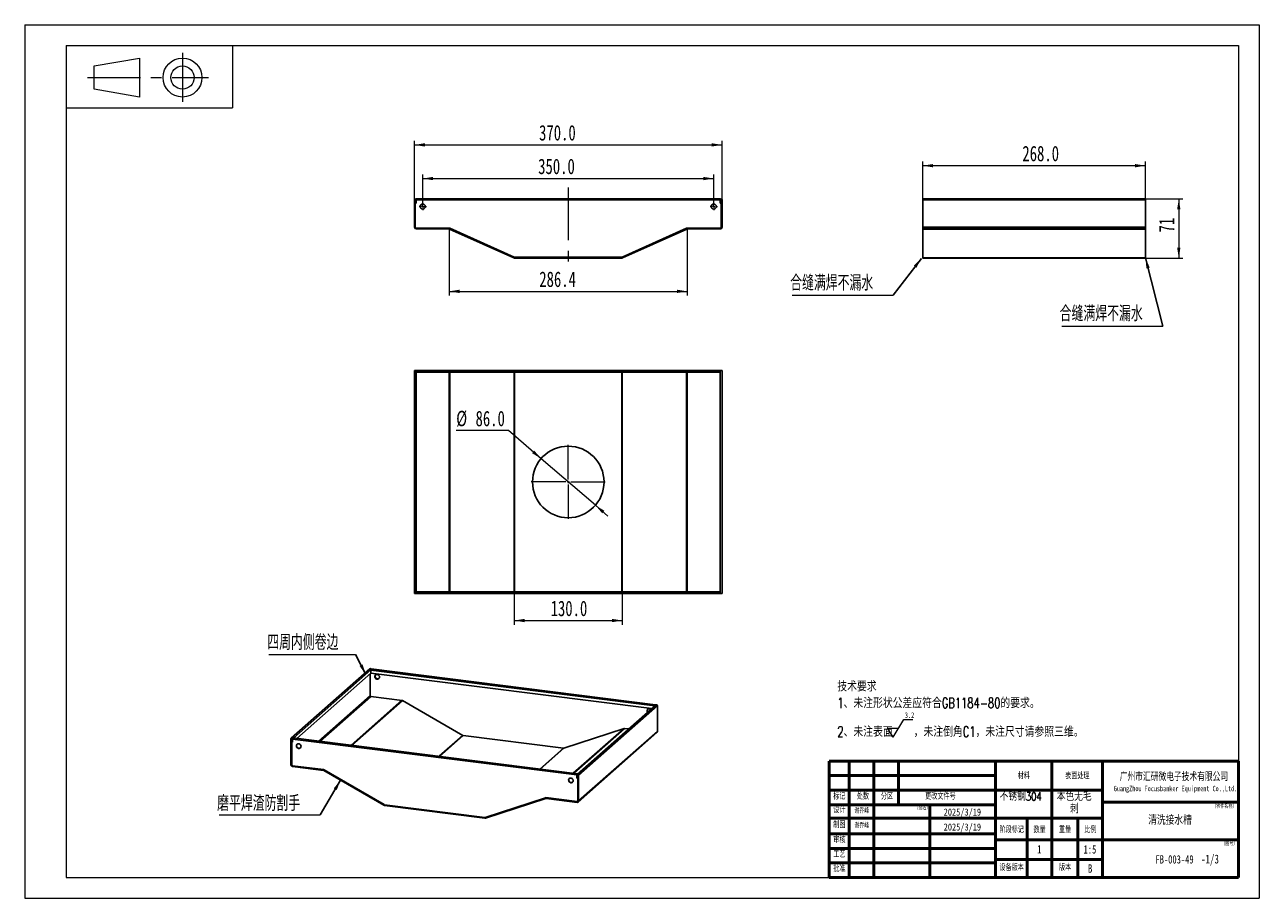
# Model space of a CAD drawing. Header units: millimetres. Extents: x 0 to 297, y 0 to 210.
import ezdxf

# ---------------------------------------------------------------- set-up
doc = ezdxf.new("R2010")
doc.units = ezdxf.units.MM
doc.linetypes.add('CENTERX2', pattern=[20.32, 12.7, -2.54, 2.54, -2.54])
doc.styles.add('SLDTEXTSTYLE0', font='TXT', dxfattribs={"width": 0.7, "bigfont": 'bigfont'})
doc.styles.add('SLDTEXTSTYLE1', font='TXT', dxfattribs={"width": 0.7})
doc.styles.add('SLDTEXTSTYLE2', font='TXT', dxfattribs={"width": 0.75, "bigfont": 'bigfont'})
doc.styles.add('SLDTEXTSTYLE3', font='TXT', dxfattribs={"width": 0.75})
doc.dimstyles.new('SLDDIMSTYLE0', dxfattribs={"dimtxt": 3.950146, "dimasz": 2.5, "dimexe": 0, "dimexo": 0.0625, "dimgap": 0.987537, "dimtad": 2, "dimdec": 1, "dimlfac": 5, "dimrnd": 1e-09, "dimzin": 4, "dimdsep": 46, "dimtxsty": 'SLDTEXTSTYLE1', "dimsah": 1, "dimcen": 0.09, "dimadec": 0, "dimazin": 1, "dimtfac": 1, "dimtofl": 0, "dimtmove": 0, "dimatfit": 3, "dimfxl": 0, "dimfrac": 2, "dimtolj": 1, "dimtzin": 12, "dimarcsym": 0})
doc.dimstyles.new('SLDDIMSTYLE1', dxfattribs={"dimtxt": 3.950146, "dimasz": 2.5, "dimexe": 0, "dimexo": 0.0625, "dimgap": 0.987537, "dimtad": 2, "dimdec": 1, "dimlfac": 5, "dimrnd": 1e-09, "dimzin": 12, "dimdsep": 46, "dimtxsty": 'SLDTEXTSTYLE1', "dimsah": 1, "dimcen": 0.09, "dimadec": 0, "dimazin": 3, "dimtfac": 1, "dimtofl": 0, "dimtmove": 0, "dimatfit": 3, "dimfxl": 0, "dimfrac": 2, "dimtolj": 1, "dimtzin": 12, "dimarcsym": 0})
doc.dimstyles.new('SLDDIMSTYLE2', dxfattribs={"dimtxt": 3.950146, "dimasz": 2.5, "dimexe": 0, "dimexo": 0.0625, "dimgap": 0.987537, "dimtad": 0, "dimtih": 1, "dimtoh": 1, "dimdec": 1, "dimlfac": 5, "dimrnd": 1e-09, "dimzin": 4, "dimdsep": 46, "dimtxsty": 'SLDTEXTSTYLE1', "dimsah": 1, "dimcen": 0, "dimadec": 0, "dimazin": 1, "dimtfac": 1, "dimtmove": 0, "dimatfit": 3, "dimfxl": 0, "dimfrac": 2, "dimtolj": 1, "dimtzin": 12, "dimarcsym": 0})
doc.dimstyles.new('SLDDIMSTYLE3', dxfattribs={"dimtxt": 3.950146, "dimasz": 2.5, "dimexe": 0, "dimexo": 0.0625, "dimgap": 0.987537, "dimtad": 2, "dimdec": 0, "dimlfac": 5, "dimrnd": 1e-09, "dimzin": 12, "dimdsep": 46, "dimtxsty": 'SLDTEXTSTYLE1', "dimsah": 1, "dimcen": 0.09, "dimadec": 0, "dimazin": 3, "dimtfac": 1, "dimtofl": 0, "dimtmove": 0, "dimatfit": 3, "dimfxl": 0, "dimfrac": 2, "dimtolj": 1, "dimtzin": 12, "dimarcsym": 0})
doc.dimstyles.new('SLDDIMSTYLE4', dxfattribs={"dimtxt": 0.18, "dimasz": 2.5, "dimexe": 0, "dimexo": 0.0625, "dimgap": 0, "dimtad": 0, "dimtih": 1, "dimtoh": 1, "dimdec": 0, "dimrnd": 1e-09, "dimzin": 0, "dimdsep": 46, "dimtxsty": 'Standard', "dimsah": 1, "dimcen": 0.09, "dimadec": 0, "dimazin": 0, "dimtfac": 2.5, "dimtdec": 0, "dimtofl": 0, "dimtmove": 0, "dimatfit": 3, "dimfxl": 0, "dimfrac": 2, "dimtolj": 1, "dimtzin": 0, "dimarcsym": 0})

# ---------------------------------------------------------------- blocks, each defined once
blk = doc.blocks.new('SW_NOTE_0')
at = {"color": 0, "linetype": 'Continuous', "lineweight": 0}
for p, q in [((13.44, -10.29), (12.17, -8.15)), ((14.7, -8.15), (12.17, -8.15)), ((13.44, -10.29), (15.97, -6.01)), ((15.97, -6.01), (18.2, -6.01))]:
    blk.add_line(p, q, dxfattribs=at)
at = {"color": 0, "linetype": 'Continuous', "lineweight": 0, "attachment_point": 1}
for s, insert, char_height, style in [('技术要求', (0, 3.22), 2.5, 'SLDTEXTSTYLE0'), ('1、未注形状公差应符合GB1184-80的要求。', (0, -0.78), 2.5, 'SLDTEXTSTYLE0'), ('3.2', (16.24, -4.3), 1.323, 'SLDTEXTSTYLE1'), ('2、未注表面', (0, -7.68), 2.5, 'SLDTEXTSTYLE0'), ('，未注倒角C1，未注尺寸请参照三维。', (18.36, -7.68), 2.5, 'SLDTEXTSTYLE0')]:
    blk.add_mtext(s, dxfattribs=dict(at, insert=insert, char_height=char_height, style=style))
blk = doc.blocks.new('SW_NOTE_0_1')
at = {"color": 0, "linetype": 'Continuous', "lineweight": 0, "char_height": 2, "attachment_point": 2, "style": 'SLDTEXTSTYLE2'}
for s, insert in [('本色无毛', (5.25, 2.58)), ('刺', (5.31, -0.42))]:
    blk.add_mtext(s, dxfattribs=dict(at, insert=insert))
blk = doc.blocks.new('SW_NOTE_0_2')
at = {"color": 0, "linetype": 'Continuous', "lineweight": 0, "attachment_point": 2}
for s, insert, char_height, style in [('广州市汇研微电子技术有限公司', (16.21, 2.45), 1.9, 'SLDTEXTSTYLE0'), ('GuangZhou Focusbanker Equipment Co.,Ltd.', (16.58, -0.62), 1.3, 'SLDTEXTSTYLE1')]:
    blk.add_mtext(s, dxfattribs=dict(at, insert=insert, char_height=char_height, style=style))
blk = doc.blocks.new('_D')
at = {"color": 7, "linetype": 'Continuous', "lineweight": 0}
for p, q in [((95.76, 167.2), (95.76, 174.02)), ((95.76, 173.02), (165.76, 173.02)), ((165.76, 167.2), (165.76, 174.02))]:
    blk.add_line(p, q, dxfattribs=at)
at = {"color": 7, "linetype": 'Continuous', "lineweight": 18}
for points in [[(95.76, 173.02), (98.26, 172.62), (98.26, 173.42)], [(165.76, 173.02), (163.26, 173.42), (163.26, 172.62)]]:
    blk.add_solid(points, dxfattribs=at)
at = {"color": 7, "linetype": 'Continuous', "lineweight": 18, "insert": (123.52, 177.8), "char_height": 3.704, "attachment_point": 1, "style": 'SLDTEXTSTYLE1'}
blk.add_mtext('350.0', dxfattribs=at)
blk = doc.blocks.new('_D_1')
at = {"color": 7, "linetype": 'Continuous', "lineweight": 0}
for p, q in [((93.76, 167.9), (93.76, 182.11)), ((167.76, 167.9), (167.76, 182.11)), ((93.76, 181.11), (167.76, 181.11))]:
    blk.add_line(p, q, dxfattribs=at)
at = {"color": 7, "linetype": 'Continuous', "lineweight": 18}
for points in [[(93.76, 181.11), (96.26, 180.71), (96.26, 181.51)], [(167.76, 181.11), (165.26, 181.51), (165.26, 180.71)]]:
    blk.add_solid(points, dxfattribs=at)
at = {"color": 7, "linetype": 'Continuous', "lineweight": 18, "insert": (123.74, 185.88), "char_height": 3.704, "attachment_point": 1, "style": 'SLDTEXTSTYLE1'}
blk.add_mtext('370.0', dxfattribs=at)
blk = doc.blocks.new('_D_2')
at = {"color": 7, "linetype": 'Continuous', "lineweight": 0}
for p, q in [((102.12, 160.9), (102.12, 144.9)), ((159.4, 160.9), (159.4, 144.9)), ((102.12, 145.9), (159.4, 145.9))]:
    blk.add_line(p, q, dxfattribs=at)
at = {"color": 7, "linetype": 'Continuous', "lineweight": 18}
for points in [[(102.12, 145.9), (104.62, 145.5), (104.62, 146.3)], [(159.4, 145.9), (156.9, 146.3), (156.9, 145.5)]]:
    blk.add_solid(points, dxfattribs=at)
at = {"color": 7, "linetype": 'Continuous', "lineweight": 18, "insert": (123.79, 150.67), "char_height": 3.704, "attachment_point": 1, "style": 'SLDTEXTSTYLE1'}
blk.add_mtext('286.4', dxfattribs=at)
blk = doc.blocks.new('SW_CENTERMARKSYMBOL_0')
at = {"color": 0, "linetype": 'Continuous', "lineweight": 18}
for p, q in [((-0.6, 0), (-0.9, 0)), ((0, 0), (-0.3, 0)), ((0, 0.6), (0, 0.9)), ((0, 0), (0, 0.3)), ((0, 0), (0, -0.3)), ((0, 0), (0.3, 0)), ((0.6, 0), (0.9, 0)), ((0, -0.6), (0, -0.9))]:
    blk.add_line(p, q, dxfattribs=at)
blk = doc.blocks.new('SW_CENTERMARKSYMBOL_1')
at = {"color": 0, "linetype": 'Continuous', "lineweight": 18}
for p, q in [((-0.6, 0), (-0.9, 0)), ((0, 0), (-0.3, 0)), ((0, 0.6), (0, 0.9)), ((0, 0), (0, 0.3)), ((0, 0), (0, -0.3)), ((0, 0), (0.3, 0)), ((0.6, 0), (0.9, 0)), ((0, -0.6), (0, -0.9))]:
    blk.add_line(p, q, dxfattribs=at)
blk = doc.blocks.new('_D_3')
at = {"color": 7, "linetype": 'Continuous', "lineweight": 0}
for p, q in [((116.37, 112.42), (103.81, 112.42)), ((124.23, 105.68), (116.37, 112.42)), ((137.29, 94.48), (124.23, 105.68)), ((137.29, 94.48), (140.32, 91.88))]:
    blk.add_line(p, q, dxfattribs=at)
at = {"color": 7, "linetype": 'Continuous', "lineweight": 18}
for points in [[(124.23, 105.68), (122.59, 107.61), (122.07, 107)], [(137.29, 94.48), (138.93, 92.55), (139.45, 93.16)]]:
    blk.add_solid(points, dxfattribs=at)
at = {"color": 7, "linetype": 'Continuous', "lineweight": 18, "char_height": 3.704, "attachment_point": 1, "style": 'SLDTEXTSTYLE1'}
for s, insert in [('%%c', (103.81, 117.19)), ('86.0', (108.46, 117.19))]:
    blk.add_mtext(s, dxfattribs=dict(at, insert=insert))
blk = doc.blocks.new('_D_4')
at = {"color": 7, "linetype": 'Continuous', "lineweight": 0}
for p, q in [((117.76, 73.28), (117.76, 65.77)), ((143.76, 73.28), (143.76, 65.77)), ((117.76, 66.77), (143.76, 66.77))]:
    blk.add_line(p, q, dxfattribs=at)
at = {"color": 7, "linetype": 'Continuous', "lineweight": 18}
for points in [[(117.76, 66.77), (120.26, 66.37), (120.26, 67.17)], [(143.76, 66.77), (141.26, 67.17), (141.26, 66.37)]]:
    blk.add_solid(points, dxfattribs=at)
at = {"color": 7, "linetype": 'Continuous', "lineweight": 18, "insert": (126.52, 71.54), "char_height": 3.704, "attachment_point": 1, "style": 'SLDTEXTSTYLE1'}
blk.add_mtext('130.0', dxfattribs=at)
blk = doc.blocks.new('SW_CENTERMARKSYMBOL_2')
at = {"color": 0, "linetype": 'Continuous', "lineweight": 18}
for p, q in [((0, 0.6), (0, 8.9)), ((-0.6, 0), (-8.9, 0)), ((0, 0), (-0.3, 0)), ((0, 0), (0, 0.3)), ((0, 0), (0, -0.3)), ((0, 0), (0.3, 0)), ((0.6, 0), (8.9, 0)), ((0, -0.6), (0, -8.9))]:
    blk.add_line(p, q, dxfattribs=at)
blk = doc.blocks.new('_D_5')
at = {"color": 7, "linetype": 'Continuous', "lineweight": 0}
for p, q in [((216.03, 153.93), (216.03, 177.11)), ((269.63, 176.11), (216.03, 176.11)), ((269.63, 153.93), (269.63, 177.11))]:
    blk.add_line(p, q, dxfattribs=at)
at = {"color": 7, "linetype": 'Continuous', "lineweight": 18}
for points in [[(216.03, 176.11), (218.53, 175.71), (218.53, 176.51)], [(269.63, 176.11), (267.13, 176.51), (267.13, 175.71)]]:
    blk.add_solid(points, dxfattribs=at)
at = {"color": 7, "linetype": 'Continuous', "lineweight": 18, "insert": (240, 180.89), "char_height": 3.704, "attachment_point": 1, "style": 'SLDTEXTSTYLE1'}
blk.add_mtext('268.0', dxfattribs=at)
blk = doc.blocks.new('_D_6')
at = {"color": 7, "linetype": 'Continuous', "lineweight": 0}
for p, q in [((269.63, 168.11), (278.63, 168.11)), ((277.63, 168.11), (277.63, 153.9)), ((269.63, 153.9), (278.63, 153.9))]:
    blk.add_line(p, q, dxfattribs=at)
at = {"color": 7, "linetype": 'Continuous', "lineweight": 18}
for points in [[(277.63, 168.11), (277.23, 165.61), (278.03, 165.61)], [(277.63, 153.9), (278.03, 156.4), (277.23, 156.4)]]:
    blk.add_solid(points, dxfattribs=at)
at = {"color": 7, "linetype": 'Continuous', "lineweight": 18, "insert": (272.85, 160.06), "char_height": 3.704, "attachment_point": 1, "rotation": 90, "style": 'SLDTEXTSTYLE1'}
blk.add_mtext('71', dxfattribs=at)
blk = doc.blocks.new('SW_NOTE_0_3')
at = {"color": 0, "linetype": 'Continuous', "lineweight": 0}
blk.add_line((-24.32, 0), (0, 0), dxfattribs=at)
at = {"color": 0, "linetype": 'Continuous', "lineweight": 0, "insert": (-24.77, 4.79), "char_height": 3.704, "attachment_point": 1, "style": 'SLDTEXTSTYLE0'}
blk.add_mtext('合缝满焊不漏水', dxfattribs=at)
blk = doc.blocks.new('SW_NOTE_0_4')
at = {"color": 0, "linetype": 'Continuous', "lineweight": 0}
blk.add_line((-24.32, 0), (0, 0), dxfattribs=at)
at = {"color": 0, "linetype": 'Continuous', "lineweight": 0, "insert": (-24.8, 4.88), "char_height": 3.704, "attachment_point": 1, "style": 'SLDTEXTSTYLE0'}
blk.add_mtext('合缝满焊不漏水', dxfattribs=at)
blk = doc.blocks.new('SW_NOTE_0_5')
at = {"color": 0, "linetype": 'Continuous', "lineweight": 0}
blk.add_line((-20.86, 0), (0, 0), dxfattribs=at)
at = {"color": 0, "linetype": 'Continuous', "lineweight": 0, "insert": (-21.24, 4.76), "char_height": 3.704, "attachment_point": 1, "style": 'SLDTEXTSTYLE0'}
blk.add_mtext('四周内侧卷边', dxfattribs=at)
blk = doc.blocks.new('SW_NOTE_0_6')
at = {"color": 0, "linetype": 'Continuous', "lineweight": 0}
blk.add_line((-24.32, 0), (0, 0), dxfattribs=at)
at = {"color": 0, "linetype": 'Continuous', "lineweight": 0, "insert": (-24.79, 4.67), "char_height": 3.704, "attachment_point": 1, "style": 'SLDTEXTSTYLE0'}
blk.add_mtext('磨平焊渣防割手', dxfattribs=at)

msp = doc.modelspace()

# ---------------------------------------------------------------- linework, layer by layer
at = {"color": 7, "linetype": 'Continuous', "lineweight": 18}
for p, q in [((0, 210), (297, 210)), ((0, 210), (0, 0)), ((297, 210), (297, 0)), ((10, 205), (292, 205)), ((10, 205), (10, 5)), ((10, 205), (50, 205)), ((10, 205), (10, 189.994)), ((50, 205), (50, 189.994)), ((292, 205), (292, 5)), ((16.702, 200.085), (27.637, 201.987)), ((27.637, 201.987), (27.637, 192.614)), ((16.702, 194.516), (16.702, 200.085)), ((27.637, 192.614), (16.702, 194.516)), ((10, 189.994), (50, 189.994)), ((10, 5), (292, 5)), ((0, 0), (297, 0))]:
    msp.add_line(p, q, dxfattribs=at)
at = {"color": 7, "linetype": 'CENTERX2', "lineweight": 18}
for p, q in [((37.96, 203.209), (37.96, 191.46)), ((15.14, 197.3), (44.208, 197.3)), ((130.759, 170.896), (130.759, 152.803))]:
    msp.add_line(p, q, dxfattribs=at)
at = {"color": 7, "linetype": 'Continuous', "lineweight": 25}
for p, q in [((93.759, 167.896), (93.959, 167.896)), ((93.759, 167.896), (93.759, 161.296)), ((93.959, 167.896), (93.959, 161.296)), ((93.959, 167.096), (94.199, 167.096)), ((93.959, 167.096), (93.959, 161.296)), ((93.979, 167.106), (93.979, 167.896)), ((93.979, 167.896), (94.179, 167.896)), ((93.979, 167.106), (94.179, 167.106)), ((94.179, 167.106), (94.179, 167.896)), ((167.319, 168.106), (94.199, 168.106)), ((94.199, 167.896), (94.199, 168.106)), ((94.199, 167.096), (94.199, 167.896)), ((167.319, 167.896), (94.199, 167.896)), ((167.319, 168.106), (167.319, 167.896)), ((167.319, 167.896), (167.319, 167.096)), ((167.319, 167.096), (167.559, 167.096)), ((167.539, 167.896), (167.339, 167.896)), ((167.339, 167.896), (167.339, 167.106)), ((167.539, 167.106), (167.339, 167.106)), ((167.539, 167.896), (167.539, 167.106)), ((167.559, 167.896), (167.759, 167.896)), ((167.559, 161.296), (167.559, 167.896)), ((167.559, 161.296), (167.559, 167.096)), ((167.759, 161.296), (167.759, 167.896)), ((269.627, 168.106), (216.027, 168.106)), ((216.027, 167.896), (216.027, 168.106)), ((269.627, 167.896), (216.027, 167.896)), ((216.027, 167.896), (216.027, 161.296)), ((269.627, 168.106), (269.627, 167.896)), ((269.627, 167.896), (269.627, 161.296)), ((93.759, 161.296), (93.959, 161.296)), ((94.159, 161.096), (102.172, 161.096)), ((94.159, 161.096), (94.159, 160.896)), ((94.159, 161.096), (102.116, 161.096)), ((94.159, 160.896), (102.116, 160.896)), ((102.116, 160.896), (102.116, 161.096)), ((102.28, 161.06), (102.198, 160.878)), ((102.198, 160.878), (117.681, 153.931)), ((102.254, 161.078), (117.776, 154.113)), ((102.28, 161.06), (117.763, 154.113)), ((143.742, 154.113), (159.264, 161.078)), ((143.755, 154.113), (159.238, 161.06)), ((143.837, 153.931), (159.32, 160.878)), ((159.32, 160.878), (159.238, 161.06)), ((159.346, 161.096), (167.359, 161.096)), ((159.402, 161.096), (159.402, 160.896)), ((159.402, 161.096), (167.359, 161.096)), ((159.402, 160.896), (167.359, 160.896)), ((167.359, 160.896), (167.359, 161.096)), ((167.559, 161.296), (167.759, 161.296)), ((269.627, 161.296), (216.027, 161.296)), ((216.027, 161.296), (216.027, 160.896)), ((269.627, 160.896), (216.027, 160.896)), ((216.027, 160.896), (216.027, 160.878)), ((269.627, 160.878), (216.027, 160.878)), ((216.027, 160.878), (216.027, 153.931)), ((269.627, 161.296), (269.627, 160.896)), ((269.627, 160.896), (269.627, 160.878)), ((269.627, 160.878), (269.627, 153.931)), ((117.681, 153.931), (117.763, 154.113)), ((117.845, 154.096), (117.845, 153.896)), ((117.845, 154.096), (143.673, 154.096)), ((117.845, 153.896), (143.673, 153.896)), ((117.857, 154.096), (143.66, 154.096)), ((143.673, 153.896), (143.673, 154.096)), ((143.755, 154.113), (143.837, 153.931)), ((269.627, 153.931), (216.027, 153.931)), ((216.027, 153.931), (216.027, 153.896)), ((269.627, 153.896), (216.027, 153.896)), ((269.627, 153.931), (269.627, 153.896)), ((93.759, 73.283), (93.759, 126.883)), ((93.759, 126.883), (94.179, 126.883)), ((94.199, 126.883), (94.179, 126.883)), ((94.179, 73.283), (94.179, 126.883)), ((94.179, 126.683), (94.199, 126.683)), ((94.199, 126.463), (94.199, 126.883)), ((94.199, 126.883), (167.319, 126.883)), ((94.199, 126.463), (167.319, 126.463)), ((167.319, 126.883), (167.319, 126.463)), ((167.339, 126.883), (167.319, 126.883)), ((167.319, 126.683), (167.339, 126.683)), ((167.339, 126.883), (167.339, 73.283)), ((167.339, 126.883), (167.759, 126.883)), ((167.759, 73.283), (167.759, 126.883)), ((94.179, 73.283), (93.759, 73.283)), ((94.199, 73.483), (94.179, 73.483)), ((94.179, 73.283), (94.199, 73.283)), ((167.319, 73.703), (94.199, 73.703)), ((94.199, 73.283), (94.199, 73.703)), ((167.319, 73.283), (94.199, 73.283)), ((167.319, 73.703), (167.319, 73.283)), ((167.339, 73.483), (167.319, 73.483)), ((167.319, 73.283), (167.339, 73.283)), ((167.759, 73.283), (167.339, 73.283)), ((83.046, 55.178), (64.096, 38.465)), ((83.252, 54.137), (65.454, 38.441)), ((83.105, 48.737), (83.105, 54.007)), ((83.252, 54.118), (83.252, 54.863)), ((150.848, 45.601), (83.252, 54.118)), ((151.75, 46.519), (83.352, 55.136)), ((90.787, 47.58), (83.292, 48.525)), ((105.383, 39.158), (90.864, 47.554)), ((151.874, 46.507), (132.923, 29.794)), ((152.209, 46.324), (133.259, 29.612)), ((152.209, 46.324), (152.209, 40.102)), ((129.596, 36.091), (105.46, 39.132)), ((144.192, 40.836), (129.673, 36.098)), ((133.149, 23.136), (152.1, 39.849)), ((152.209, 40.102), (133.259, 23.389)), ((145.303, 40.712), (144.269, 40.842)), ((64.225, 38.309), (64.038, 38.333)), ((64.038, 32.11), (64.038, 38.333)), ((64.225, 32.087), (64.225, 38.309)), ((64.244, 37.571), (64.225, 37.555)), ((64.225, 37.555), (64.225, 32.087)), ((64.225, 37.555), (64.45, 37.527)), ((64.244, 38.307), (64.431, 38.283)), ((64.244, 37.562), (64.244, 38.307)), ((64.244, 37.562), (64.431, 37.538)), ((64.431, 37.538), (64.431, 38.283)), ((64.45, 37.555), (64.431, 37.538)), ((64.45, 37.527), (64.45, 38.281)), ((132.847, 29.664), (64.45, 38.281)), ((132.948, 29.937), (64.55, 38.555)), ((64.038, 32.11), (64.225, 32.087)), ((64.412, 31.874), (71.908, 30.93)), ((64.412, 31.874), (64.412, 31.686)), ((71.856, 30.937), (64.412, 31.874)), ((71.856, 30.748), (64.412, 31.686)), ((71.856, 30.748), (71.856, 30.937)), ((72.009, 30.884), (71.932, 30.722)), ((86.415, 22.347), (71.932, 30.722)), ((71.984, 30.904), (86.504, 22.508)), ((86.492, 22.51), (72.009, 30.884)), ((132.847, 29.664), (132.847, 28.909)), ((132.866, 28.926), (132.847, 28.909)), ((132.847, 28.909), (133.072, 28.881)), ((133.053, 29.638), (132.866, 29.661)), ((132.866, 29.661), (132.866, 28.916)), ((133.053, 28.893), (132.866, 28.916)), ((133.053, 29.638), (133.053, 28.893)), ((133.053, 28.893), (133.072, 28.909)), ((133.259, 29.612), (133.072, 29.635)), ((133.072, 29.635), (133.072, 23.413)), ((133.072, 23.413), (133.072, 28.881)), ((133.259, 29.612), (133.259, 23.389)), ((110.793, 19.448), (125.313, 24.185)), ((125.288, 24.172), (110.805, 19.446)), ((125.365, 23.99), (110.882, 19.265)), ((125.365, 23.99), (125.288, 24.172)), ((125.389, 24.192), (132.885, 23.248)), ((125.441, 24.185), (125.441, 23.997)), ((132.885, 23.248), (125.441, 24.185)), ((132.885, 23.059), (125.441, 23.997)), ((86.415, 22.347), (86.492, 22.51)), ((110.729, 19.439), (86.568, 22.483)), ((86.568, 22.483), (86.568, 22.295)), ((110.729, 19.251), (86.568, 22.295)), ((86.58, 22.482), (110.717, 19.441)), ((132.885, 23.059), (132.885, 23.248)), ((133.072, 23.413), (133.259, 23.389)), ((110.729, 19.251), (110.729, 19.439)), ((110.805, 19.446), (110.882, 19.265))]:
    msp.add_line(p, q, dxfattribs=at)
at = {"color": 1, "linetype": 'Continuous', "lineweight": 25}
for p, q in [((102.116, 73.703), (102.116, 126.463)), ((102.28, 73.703), (102.28, 126.463)), ((117.763, 73.703), (117.763, 126.463)), ((117.845, 73.703), (117.845, 126.463)), ((143.673, 73.703), (143.673, 126.463)), ((143.755, 73.703), (143.755, 126.463)), ((159.238, 73.703), (159.238, 126.463)), ((159.402, 73.703), (159.402, 126.463)), ((64.715, 38.534), (83.252, 54.882)), ((83.252, 54.863), (151.587, 46.253)), ((83.105, 48.737), (70.683, 37.782)), ((83.292, 48.525), (71.057, 37.735)), ((90.735, 47.587), (78.501, 36.797)), ((90.892, 47.538), (78.687, 36.774)), ((105.375, 39.163), (99.668, 34.13)), ((105.448, 39.134), (99.761, 34.118)), ((144.178, 40.831), (131.966, 30.061)), ((144.321, 40.836), (132.086, 30.046)), ((64.235, 38.317), (64.225, 38.309)), ((64.431, 38.283), (64.45, 38.3)), ((129.609, 36.09), (123.922, 31.075)), ((129.695, 36.105), (123.982, 31.067)), ((72.012, 30.888), (72.009, 30.884)), ((132.867, 29.681), (132.847, 29.664)), ((133.062, 29.646), (133.053, 29.638)), ((125.298, 24.18), (125.288, 24.172)), ((86.495, 22.513), (86.492, 22.51)), ((86.569, 22.484), (86.568, 22.483)), ((110.729, 19.44), (110.729, 19.439)), ((110.815, 19.455), (110.805, 19.446))]:
    msp.add_line(p, q, dxfattribs=at)
at = {"color": 7, "linetype": 'Continuous', "lineweight": 50}
for p, q in [((193.542, 32.994), (291.987, 32.994)), ((193.542, 32.994), (193.542, 4.994)), ((198.334, 32.994), (198.334, 19.266)), ((204.271, 22.494), (204.271, 32.994)), ((210.199, 22.494), (210.199, 32.994)), ((233.542, 32.994), (233.542, 4.994)), ((247.07, 32.994), (247.07, 19.266)), ((259.243, 32.77), (259.243, 19.266)), ((291.987, 32.994), (291.987, 4.994)), ((193.542, 29.494), (233.542, 29.494)), ((193.542, 29.494), (198.542, 29.494)), ((193.542, 26.018), (233.542, 26.018)), ((193.542, 26.018), (198.542, 26.018)), ((259.243, 26.018), (233.542, 26.018)), ((193.542, 22.494), (233.542, 22.494)), ((193.542, 22.494), (198.334, 22.494)), ((198.334, 22.494), (198.334, 19.266)), ((204.271, 19.266), (204.271, 22.494)), ((217.761, 22.494), (217.761, 4.994)), ((259.243, 23.077), (291.987, 23.077)), ((193.542, 19.266), (198.334, 19.266)), ((193.542, 19.266), (198.334, 19.266)), ((198.334, 19.266), (204.271, 19.266)), ((198.334, 19.266), (198.334, 15.494)), ((198.334, 19.266), (204.271, 19.266)), ((198.334, 19.266), (198.334, 15.494)), ((204.271, 19.266), (204.271, 15.494)), ((204.271, 19.266), (213.966, 19.266)), ((204.271, 19.266), (213.966, 19.266)), ((219.542, 19.266), (213.966, 19.266)), ((225.542, 19.266), (219.542, 19.266)), ((234.897, 19.266), (225.542, 19.266)), ((259.243, 19.266), (234.897, 19.266)), ((241.162, 19.266), (241.162, 4.994)), ((247.07, 19.266), (247.07, 4.994)), ((253.334, 19.266), (253.334, 4.994)), ((259.243, 14.022), (259.243, 19.266)), ((193.542, 15.494), (198.334, 15.494)), ((198.334, 15.494), (193.542, 15.494)), ((198.334, 15.494), (198.334, 11.994)), ((198.334, 15.494), (204.271, 15.494)), ((204.271, 15.494), (198.334, 15.494)), ((198.334, 15.494), (198.334, 11.994)), ((204.271, 15.494), (204.271, 11.994)), ((213.966, 15.494), (204.271, 15.494)), ((219.542, 15.494), (213.966, 15.494)), ((225.542, 15.494), (219.542, 15.494)), ((233.542, 15.494), (225.542, 15.494)), ((198.334, 11.994), (193.542, 11.994)), ((193.542, 11.994), (198.334, 11.994)), ((198.334, 11.994), (198.334, 8.494)), ((204.271, 11.994), (198.334, 11.994)), ((198.334, 11.994), (204.271, 11.994)), ((198.334, 11.994), (198.334, 8.494)), ((204.271, 11.994), (204.271, 8.494)), ((213.966, 11.994), (204.271, 11.994)), ((219.542, 11.994), (213.966, 11.994)), ((225.542, 11.994), (219.542, 11.994)), ((233.542, 11.994), (225.542, 11.994)), ((259.243, 14.022), (233.542, 14.022)), ((259.243, 14.022), (291.987, 14.022)), ((259.243, 14.022), (259.243, 9.295)), ((259.243, 9.295), (233.542, 9.295)), ((259.243, 4.994), (259.243, 9.295)), ((193.542, 8.494), (198.334, 8.494)), ((198.334, 8.494), (193.542, 8.494)), ((198.334, 8.494), (198.334, 4.994)), ((198.334, 8.494), (204.271, 8.494)), ((198.334, 8.494), (204.271, 8.494)), ((198.334, 8.494), (198.334, 4.994)), ((204.271, 8.494), (204.271, 4.994)), ((213.966, 8.494), (204.271, 8.494)), ((219.542, 8.494), (213.966, 8.494)), ((225.542, 8.494), (219.542, 8.494)), ((233.542, 8.494), (225.542, 8.494)), ((193.542, 4.994), (291.987, 4.994))]:
    msp.add_line(p, q, dxfattribs=at)
at = {"color": 7, "linetype": 'Continuous', "lineweight": 25, "flags": 128}
for points in [[(83.252, 54.863), (83.257, 54.943), (83.273, 55.022), (83.298, 55.086), (83.326, 55.126), (83.352, 55.136)], [(85.35, 53.168), (85.316, 53.366), (85.219, 53.548), (85.069, 53.693), (84.886, 53.784), (84.691, 53.808), (84.508, 53.764), (84.359, 53.657), (84.261, 53.499), (84.227, 53.31), (84.261, 53.112), (84.359, 52.929), (84.508, 52.784), (84.691, 52.694), (84.886, 52.669), (85.069, 52.714), (85.219, 52.821), (85.316, 52.979), (85.35, 53.168)], [(149.777, 45.122), (149.811, 45.312), (149.908, 45.469)], [(149.895, 44.761), (149.811, 44.925), (149.777, 45.122)], [(151.794, 46.436), (151.792, 46.447), (151.776, 46.497), (151.752, 46.519), (151.723, 46.509), (151.695, 46.469), (151.671, 46.404), (151.655, 46.326), (151.653, 46.312)], [(64.431, 38.283), (64.416, 38.361), (64.373, 38.43), (64.31, 38.481), (64.235, 38.506), (64.159, 38.5), (64.096, 38.465), (64.053, 38.407), (64.038, 38.333)], [(64.244, 38.307), (64.243, 38.31), (64.241, 38.314), (64.238, 38.316), (64.235, 38.317), (64.231, 38.317), (64.228, 38.315), (64.226, 38.313), (64.225, 38.309)], [(64.45, 38.281), (64.455, 38.362), (64.471, 38.44), (64.496, 38.504), (64.524, 38.544), (64.55, 38.555)], [(66.47, 36.518), (66.436, 36.715), (66.339, 36.898), (66.19, 37.043), (66.006, 37.133), (65.811, 37.158), (65.628, 37.114), (65.479, 37.006), (65.382, 36.848), (65.348, 36.659), (65.382, 36.461), (65.479, 36.279), (65.628, 36.134), (65.811, 36.044), (66.006, 36.019), (66.19, 36.063), (66.339, 36.171), (66.436, 36.329), (66.47, 36.518)], [(65.418, 36.722), (65.452, 36.911), (65.549, 37.068)], [(132.992, 29.854), (132.99, 29.865), (132.974, 29.915), (132.95, 29.937), (132.921, 29.927), (132.893, 29.887), (132.869, 29.823), (132.853, 29.744), (132.847, 29.664)], [(133.259, 29.612), (133.244, 29.689), (133.201, 29.759), (133.138, 29.81), (133.062, 29.834), (132.987, 29.829), (132.923, 29.794), (132.881, 29.735), (132.866, 29.661)], [(130.827, 28.41), (130.861, 28.212), (130.958, 28.029), (131.107, 27.884), (131.291, 27.794), (131.485, 27.77), (131.669, 27.814), (131.818, 27.921), (131.915, 28.079), (131.949, 28.268), (131.915, 28.466), (131.818, 28.648), (131.669, 28.793), (131.485, 28.884), (131.291, 28.908), (131.107, 28.864), (130.958, 28.757), (130.861, 28.599), (130.827, 28.41)], [(130.897, 28.472), (130.931, 28.661), (131.028, 28.818)], [(133.072, 29.635), (133.071, 29.639), (133.069, 29.642), (133.066, 29.645), (133.062, 29.646), (133.059, 29.646), (133.056, 29.644), (133.054, 29.641), (133.053, 29.638)]]:
    msp.add_lwpolyline(points, dxfattribs=at)
at = {"color": 7, "linetype": 'Continuous', "lineweight": 18}
for radius in [4.686, 2.785]:
    msp.add_circle((37.96, 197.3), radius, dxfattribs=at)
at = {"color": 7, "linetype": 'Continuous', "lineweight": 25}
for centre, radius in [((95.759, 166.296), 0.6), ((165.759, 166.296), 0.6), ((130.759, 100.083), 8.6)]:
    msp.add_circle(centre, radius, dxfattribs=at)
for centre, radius, start, end in [((93.969, 167.896), 0.21, 0, 180), ((93.969, 167.896), 0.01, 0, 180), ((167.549, 167.896), 0.21, 0, 180), ((167.549, 167.896), 0.01, 0, 180), ((94.159, 161.296), 0.4, 180, 270), ((94.159, 161.296), 0.2, 180, 270), ((102.116, 160.696), 0.4, 65.83337, 90), ((102.116, 160.696), 0.2, 65.83337, 90), ((102.172, 160.896), 0.2, 65.83337, 90), ((159.402, 160.696), 0.4, 90, 114.16663), ((159.346, 160.896), 0.2, 90, 114.16663), ((159.402, 160.696), 0.2, 90, 114.16663), ((167.359, 161.296), 0.2, 270, 0), ((167.359, 161.296), 0.4, 270, 0), ((117.845, 154.296), 0.4, 245.83337, 270), ((117.845, 154.296), 0.2, 245.83337, 270), ((117.857, 154.296), 0.2, 245.83337, 270), ((143.66, 154.296), 0.2, 270, 294.16663), ((143.673, 154.296), 0.2, 270, 294.16663), ((143.673, 154.296), 0.4, 270, 294.16663), ((83.167, 55.013), 0.204, 35.3618, 126.25668), ((84.907, 53.344), 0.608, 141.95461, 300.86463), ((83.323, 48.741), 0.218, 181.05871, 261.76054), ((90.761, 47.378), 0.205, 59.71872, 82.5448), ((150.229, 45.034), 0.525, 43.22602, 219.59322), ((151.996, 46.333), 0.213, 357.81637, 125.13758), ((105.486, 39.335), 0.205, 239.71872, 262.5448), ((144.246, 40.668), 0.176, 82.50005, 107.76059), ((151.876, 40.096), 0.333, 312.15804, 0.97766), ((66.035, 36.708), 0.617, 178.7263, 299.58475), ((129.619, 36.266), 0.176, 262.50005, 287.76059), ((64.475, 32.118), 0.437, 181.05871, 261.76054), ((64.444, 32.091), 0.218, 181.05871, 261.76054), ((71.802, 30.531), 0.409, 59.71872, 82.5448), ((71.829, 30.545), 0.205, 59.71872, 82.5448), ((71.881, 30.727), 0.205, 59.71872, 82.5448), ((131.514, 28.458), 0.617, 178.7263, 299.58475), ((125.395, 23.837), 0.352, 82.50005, 107.76059), ((125.366, 24.018), 0.176, 82.50005, 107.76059), ((125.418, 23.823), 0.176, 82.50005, 107.76059), ((86.621, 22.7), 0.409, 239.71872, 262.5448), ((86.595, 22.686), 0.205, 239.71872, 262.5448), ((86.607, 22.685), 0.205, 239.71872, 262.5448), ((132.909, 23.409), 0.163, 261.39863, 1.42061), ((132.933, 23.381), 0.326, 261.39863, 1.42061), ((110.74, 19.615), 0.176, 262.50005, 287.76059), ((110.752, 19.614), 0.176, 262.50005, 287.76059), ((110.775, 19.6), 0.352, 262.50005, 287.76059)]:
    msp.add_arc(centre, radius, start, end, dxfattribs=at)

# ---------------------------------------------------------------- block references
at = {"color": 7, "linetype": 'Continuous', "lineweight": 18}
for name, p in [('SW_CENTERMARKSYMBOL_0', (95.759, 166.296)), ('SW_CENTERMARKSYMBOL_1', (165.759, 166.296)), ('SW_CENTERMARKSYMBOL_2', (130.759, 100.083))]:
    msp.add_blockref(name, p, dxfattribs=at)
at = {"color": 7, "linetype": 'Continuous', "lineweight": 0}
for name, p in [('SW_NOTE_0_3', (208.921, 144.997)), ('SW_NOTE_0_4', (273.786, 137.532)), ('SW_NOTE_0_5', (79.595, 58.639)), ('SW_NOTE_0', (195.489, 48.993)), ('SW_NOTE_0_2', (260.255, 27.657)), ('SW_NOTE_0_6', (71.083, 20.029)), ('SW_NOTE_0_1', (247.221, 22.884))]:
    msp.add_blockref(name, p, dxfattribs=at)

# ---------------------------------------------------------------- texts
for s, insert, char_height, attachment_point, style in [('材料', (240.341, 30.163), 1.5, 2, 'SLDTEXTSTYLE0'), ('表面处理', (253.227, 30.163), 1.5, 2, 'SLDTEXTSTYLE0'), ('标记', (195.973, 25.255), 1.5, 2, 'SLDTEXTSTYLE0'), ('处数', (201.646, 25.255), 1.5, 2, 'SLDTEXTSTYLE0'), ('分区', (207.435, 25.255), 1.5, 2, 'SLDTEXTSTYLE0'), ('更改文件号', (220.292, 25.255), 1.5, 2, 'SLDTEXTSTYLE0'), ('不锈钢304', (239.607, 25.482), 2, 2, 'SLDTEXTSTYLE2'), ('设计', (195.973, 22.023), 1.5, 2, 'SLDTEXTSTYLE0'), ('谢乔峰', (201.374, 21.642), 1.2, 2, 'SLDTEXTSTYLE0'), ('（签名）', (215.966, 22.288), 1, 2, 'SLDTEXTSTYLE0'), ('2025/3/19', (225.574, 21.583), 1.7, 2, 'SLDTEXTSTYLE3'), ('（零件名称）', (288.587, 22.633), 1, 2, 'SLDTEXTSTYLE0'), ('制图', (195.973, 18.41), 1.5, 2, 'SLDTEXTSTYLE0'), ('谢乔峰', (201.374, 18.094), 1.2, 2, 'SLDTEXTSTYLE0'), ('2025/3/19', (225.574, 17.989), 1.7, 2, 'SLDTEXTSTYLE3'), ('清洗接水槽', (275.511, 19.709), 2, 2, 'SLDTEXTSTYLE2'), ('审核', (195.973, 14.783), 1.5, 2, 'SLDTEXTSTYLE0'), ('阶段标记', (237.423, 17.225), 1.5, 2, 'SLDTEXTSTYLE0'), ('数量', (244.151, 17.225), 1.5, 2, 'SLDTEXTSTYLE0'), ('重量', (250.275, 17.225), 1.5, 2, 'SLDTEXTSTYLE0'), ('比例', (256.362, 17.225), 1.5, 2, 'SLDTEXTSTYLE0'), ('1', (244.096, 12.781), 2, 2, 'SLDTEXTSTYLE3'), ('1:5', (256.26, 12.754), 2, 2, 'SLDTEXTSTYLE3'), ('（图号）', (289.784, 13.66), 1, 2, 'SLDTEXTSTYLE0'), ('工艺', (195.973, 11.319), 1.5, 2, 'SLDTEXTSTYLE0'), ('FB-003-49', (276.613, 10.358), 2, 2, 'SLDTEXTSTYLE3'), ('-1/3', (282.972, 10.491), 2.1167, 1, 'SLDTEXTSTYLE3'), ('批准', (195.973, 7.889), 1.5, 2, 'SLDTEXTSTYLE0'), ('设备版本', (237.423, 8.133), 1.5, 2, 'SLDTEXTSTYLE0'), ('版本', (250.275, 8.133), 1.5, 2, 'SLDTEXTSTYLE0'), ('B', (256.311, 8.154), 2, 2, 'SLDTEXTSTYLE3')]:
    msp.add_mtext(s, dxfattribs=dict(at, insert=insert, char_height=char_height, attachment_point=attachment_point, style=style))

# ---------------------------------------------------------------- dimensions: what is measured, and where the dimension line sits
at = {"color": 7, "linetype": 'Continuous', "lineweight": 18}
for base, p1, p2, dimstyle, picture, middle in [((167.759, 181.106), (93.759, 167.896), (167.759, 167.896), 'SLDDIMSTYLE0', '_D_1', (128.059, 181.106)), ((216.027, 176.115), (269.627, 153.931), (216.027, 153.931), 'SLDDIMSTYLE0', '_D_5', (244.322, 176.115)), ((165.759, 173.024), (95.759, 167.196), (165.759, 167.196), 'SLDDIMSTYLE0', '_D', (127.84, 173.024)), ((159.402, 145.896), (102.116, 160.896), (159.402, 160.896), 'SLDDIMSTYLE1', '_D_2', (128.116, 145.896)), ((143.755, 66.767), (117.763, 73.283), (143.755, 73.283), 'SLDDIMSTYLE0', '_D_4', (130.838, 66.767))]:
    dim = msp.add_linear_dim(base=base, p1=p1, p2=p2, dimstyle=dimstyle, dxfattribs=at)
    dim.commit()
    dim.dimension.update_dxf_attribs({"geometry": picture, "text_midpoint": middle, "dimtype": 160})
dim = msp.add_linear_dim(base=(277.627, 153.896), p1=(269.627, 168.106), p2=(269.627, 153.896), angle=90, dimstyle='SLDDIMSTYLE3', dxfattribs=at)
dim.commit()
dim.dimension.update_dxf_attribs({"geometry": '_D_6', "text_midpoint": (277.627, 161.786), "dimtype": 160})
dim = msp.add_diameter_dim_2p(p1=(124.23, 105.68), p2=(137.288, 94.485), dimstyle='SLDDIMSTYLE2', dxfattribs=at)
dim.commit()
dim.dimension.update_dxf_attribs({"geometry": '_D_3', "text_midpoint": (109.593, 115.369), "dimtype": 163})

# ---------------------------------------------------------------- leaders
at = {"color": 7, "linetype": 'Continuous', "lineweight": 0}
for points in [[(215.718, 153.816), (208.921, 144.997)], [(269.627, 153.931), (273.786, 137.532)], [(82.043, 53.816), (79.595, 58.639)], [(75.973, 28.385), (71.083, 20.029)]]:
    msp.add_leader(points, dimstyle='SLDDIMSTYLE4', dxfattribs=at)

doc.saveas('drawing.dxf')
